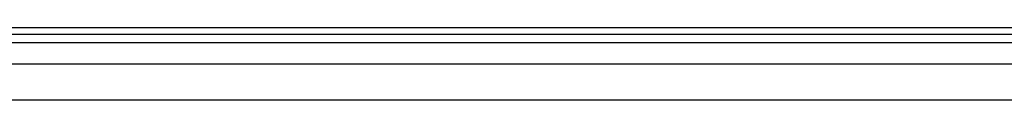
# Model space of a CAD drawing. Header units: inches. Extents: x 0 to 152, y -25 to 98.
# Tile 30 of 88: x 15.824 to 29.188, y 69.838 to 70.822. Entities that reach past the tile are written whole.
import ezdxf

# ---------------------------------------------------------------- set-up
doc = ezdxf.new("R2010")
doc.units = ezdxf.units.IN
doc.header["$LTSCALE"] = 9.095314
doc.header["$MEASUREMENT"] = 0
doc.layers.add('Visible Edges(ANSI)', color=7, linetype='Continuous', lineweight=25)
doc.layers.add('Visible Tangent Edges(ANSI)', color=7, linetype='Continuous', lineweight=25)

msp = doc.modelspace()

# ---------------------------------------------------------------- linework, layer by layer
at = {"layer": 'Visible Edges(ANSI)'}
for p, q in [((44.7822, 70.8223), (7.7991, 70.8223)), ((7.7991, 70.7374), (44.7822, 70.7374)), ((8.6934, 70.3304), (43.8623, 70.3304)), ((43.8623, 69.8384), (8.6934, 69.8384))]:
    msp.add_line(p, q, dxfattribs=at)
at = {"layer": 'Visible Tangent Edges(ANSI)'}
msp.add_line((7.7991, 70.6212), (44.7822, 70.6212), dxfattribs=at)

doc.saveas('drawing.dxf')
